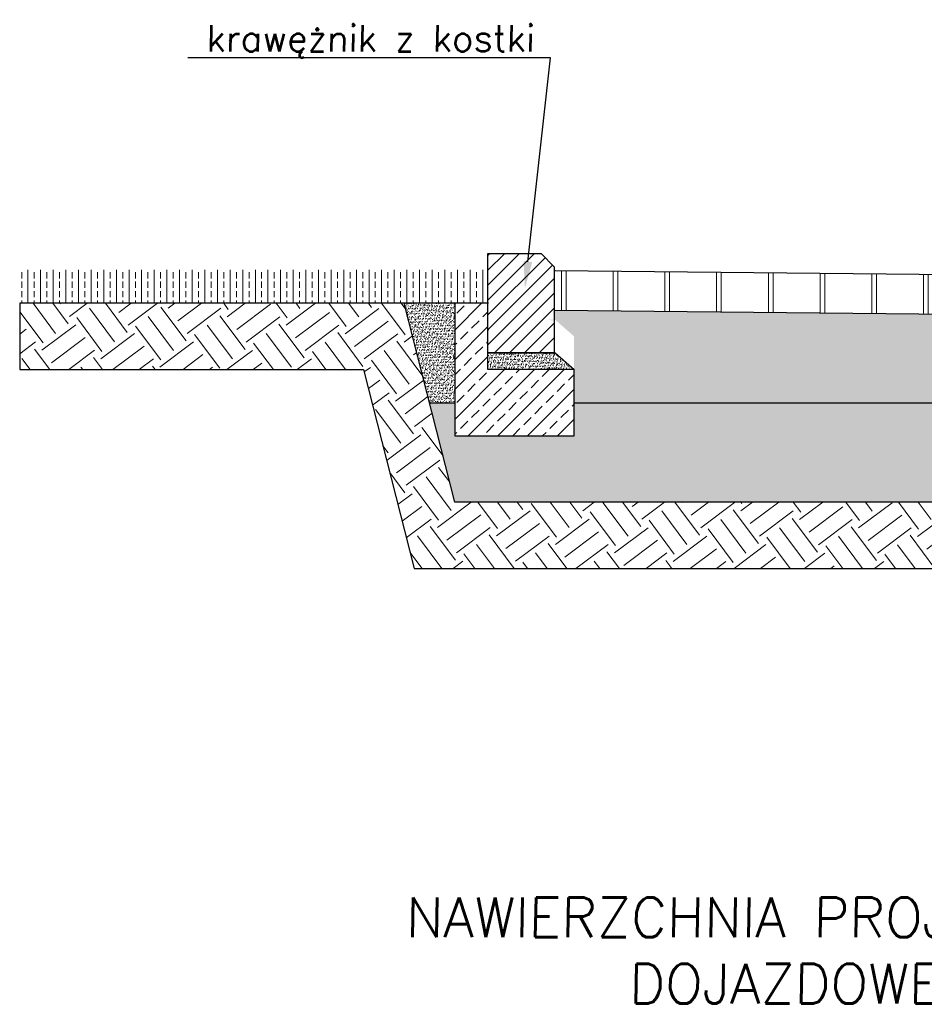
# Model space of a CAD drawing. Header units: millimetres. Extents: x -66 to 3667, y -637 to 853.
# Tile 4 of 7: x 3213 to 3350, y 136 to 284. Entities that reach past the tile are written whole.
import ezdxf
from ezdxf import colors
from ezdxf.entities.mleader import LeaderData, LeaderLine
from ezdxf.math import Vec2, Vec3

# ---------------------------------------------------------------- set-up
doc = ezdxf.new("R2010")
doc.units = ezdxf.units.MM
doc.layers.add('A_hatch', color=8, linetype='Continuous', lineweight=5)
doc.layers.add('ZANO_R', color=7, linetype='Continuous', lineweight=18)
doc.layers.add('PRZEKRÓJ KONSTR.', color=1, linetype='Continuous')
doc.styles.add('dr-500 przkroje', font='romans.shx', dxfattribs={"oblique": 1, "height": 1.5})

msp = doc.modelspace()

# ---------------------------------------------------------------- hatches: boundary and pattern name
h = msp.add_hatch()
h.set_pattern_fill('ANSI31', color=256, scale=0.5)
h.set_pattern_definition([(45, (56.9796, 180.6581), (-1.122532, 1.122532), [])])
h.paths.add_polyline_path([(3283.8291, 233.98385), (3283.8291, 248.98385), (3291.8291, 248.98385), (3293.8291, 246.98385), (3293.8291, 233.98385)])
at = {"layer": 'A_hatch'}
h = msp.add_hatch(dxfattribs=at)
h.set_pattern_fill('BRASS', color=256, scale=0.3, angle=90)
h.set_pattern_definition([(90, (1789.5116, -879.1925), (-1.905, 1e-16), []), (90, (1788.5591, -879.1925), (-1.905, 1e-16), [0.9525, -0.47625])])
h.paths.add_polyline_path([(3283.93027, 246.53278), (3213.20216, 246.53278), (3213.20216, 241.48385), (3283.8291, 241.48385)])
h = msp.add_hatch(dxfattribs=at)
h.set_pattern_fill('JIS_LC_8A', color=256, angle=45)
h.set_pattern_definition([(90, (1789.512, -614.166), (-7.8, 0), []), (90, (1790.219, -613.4585), (-7.8, 0), [])])
edge = h.paths.add_edge_path()
edge.add_spline(control_points=[(3473.88674, 241.98347), (3473.92025, 242.14425), (3473.95624, 242.3066), (3473.98643, 242.46974)], knot_values=[31.286697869, 31.286697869, 31.286697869, 31.286697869, 31.773164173, 31.773164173, 31.773164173, 31.773164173], degree=3, periodic=0)
edge.add_spline(control_points=[(3473.98643, 242.46974), (3474.00005, 242.5434), (3474.0125, 242.61722), (3474.02299, 242.69113)], knot_values=[31.773164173, 31.773164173, 31.773164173, 31.773164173, 31.992818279, 31.992818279, 31.992818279, 31.992818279], degree=3, periodic=0)
edge.add_spline(control_points=[(3474.02299, 242.69113), (3474.03405, 242.76905), (3474.04294, 242.84707), (3474.04876, 242.9251)], knot_values=[31.992818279, 31.992818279, 31.992818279, 31.992818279, 32.224405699, 32.224405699, 32.224405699, 32.224405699], degree=3, periodic=0)
edge.add_spline(control_points=[(3474.04876, 242.9251), (3474.05358, 242.9897), (3474.0563, 243.0543), (3474.05641, 243.11887)], knot_values=[32.224405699, 32.224405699, 32.224405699, 32.224405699, 32.41612854, 32.41612854, 32.41612854, 32.41612854], degree=3, periodic=0)
edge.add_spline(control_points=[(3474.05641, 243.11887), (3474.05647, 243.1545), (3474.05544, 243.20468), (3474.05266, 243.25482), (3474.05171, 243.26936)], knot_values=[32.41612854, 32.41612854, 32.41612854, 32.41612854, 32.521954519, 32.565189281, 32.565189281, 32.565189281, 32.565189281], degree=3, periodic=0)
edge.add_spline(control_points=[(3474.05171, 243.26936), (3474.04878, 243.31432), (3474.04449, 243.35925), (3474.039, 243.40414)], knot_values=[32.565189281, 32.565189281, 32.565189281, 32.565189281, 32.698889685, 32.698889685, 32.698889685, 32.698889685], degree=3, periodic=0)
edge.add_spline(control_points=[(3474.039, 243.40414), (3474.03193, 243.46208), (3474.02286, 243.51996), (3474.01214, 243.57777)], knot_values=[32.698889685, 32.698889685, 32.698889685, 32.698889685, 32.871455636, 32.871455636, 32.871455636, 32.871455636], degree=3, periodic=0)
edge.add_spline(control_points=[(3474.01214, 243.57777), (3473.98901, 243.7025), (3473.95821, 243.82693), (3473.92316, 243.951)], knot_values=[32.871455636, 32.871455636, 32.871455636, 32.871455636, 33.243749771, 33.243749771, 33.243749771, 33.243749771], degree=3, periodic=0)
edge.add_spline(control_points=[(3473.92316, 243.951), (3473.89836, 244.0388), (3473.87143, 244.12641), (3473.8436, 244.21384)], knot_values=[33.243749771, 33.243749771, 33.243749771, 33.243749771, 33.507185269, 33.507185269, 33.507185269, 33.507185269], degree=3, periodic=0)
edge.add_spline(control_points=[(3473.8436, 244.21384), (3473.79873, 244.35476), (3473.75149, 244.49517), (3473.707, 244.63501)], knot_values=[33.507185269, 33.507185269, 33.507185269, 33.507185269, 33.931829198, 33.931829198, 33.931829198, 33.931829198], degree=3, periodic=0)
edge.add_line((3473.70698, 244.63501), (3293.96947, 246.43238))
edge.add_spline(control_points=[(3294.01005, 246.33193), (3294.02751, 246.29), (3294.04403, 246.24804), (3294.05909, 246.20601)], knot_values=[35.551753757, 35.551753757, 35.551753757, 35.551753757, 35.684512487, 35.684512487, 35.684512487, 35.684512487], degree=3, periodic=0)
edge.add_spline(control_points=[(3294.10019, 246.0767), (3294.10023, 246.07654), (3294.11025, 246.03982), (3294.11875, 246.00304), (3294.1258, 245.96635)], knot_values=[35.300219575, 35.300219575, 35.300219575, 35.300219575, 35.300720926, 35.415814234, 35.415814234, 35.415814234, 35.415814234], degree=3, periodic=0)
edge.add_spline(control_points=[(3294.14671, 245.81966), (3294.15027, 245.78208), (3294.1525, 245.74443), (3294.15352, 245.70673)], knot_values=[35.02970969, 35.02970969, 35.02970969, 35.02970969, 35.14712276, 35.14712276, 35.14712276, 35.14712276], degree=3, periodic=0)
edge.add_spline(control_points=[(3294.15167, 245.56143), (3294.14878, 245.5046), (3294.14347, 245.44765), (3294.13609, 245.39057)], knot_values=[34.702879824, 34.702879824, 34.702879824, 34.702879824, 34.879167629, 34.879167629, 34.879167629, 34.879167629], degree=3, periodic=0)
edge.add_spline(control_points=[(3294.0992, 245.1748), (3294.08297, 245.09717), (3294.0638, 245.01933), (3294.04259, 244.9413)], knot_values=[34.242838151, 34.242838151, 34.242838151, 34.242838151, 34.481330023, 34.481330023, 34.481330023, 34.481330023], degree=3, periodic=0)
edge.add_spline(control_points=[(3294.04259, 244.9413), (3294.02115, 244.86242), (3293.99763, 244.78334), (3293.97296, 244.70407)], knot_values=[34.001781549, 34.001781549, 34.001781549, 34.001781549, 34.242838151, 34.242838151, 34.242838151, 34.242838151], degree=3, periodic=0)
edge.add_spline(control_points=[(3293.97296, 244.70407), (3293.9248, 244.54934), (3293.87226, 244.39388), (3293.82226, 244.23779)], knot_values=[33.531256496, 33.531256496, 33.531256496, 33.531256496, 34.001781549, 34.001781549, 34.001781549, 34.001781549], degree=3, periodic=0)
edge.add_spline(control_points=[(3293.82226, 244.23779), (3293.79313, 244.14683), (3293.76485, 244.05565), (3293.73881, 243.96427)], knot_values=[33.25702397, 33.25702397, 33.25702397, 33.25702397, 33.531256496, 33.531256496, 33.531256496, 33.531256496], degree=3, periodic=0)
edge.add_spline(control_points=[(3293.73881, 243.96427), (3293.70569, 243.84803), (3293.67619, 243.73149), (3293.65313, 243.61467)], knot_values=[32.908171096, 32.908171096, 32.908171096, 32.908171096, 33.25702397, 33.25702397, 33.25702397, 33.25702397], degree=3, periodic=0)
edge.add_spline(control_points=[(3293.65313, 243.61467), (3293.63907, 243.54343), (3293.62741, 243.47209), (3293.61878, 243.40066)], knot_values=[32.695439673, 32.695439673, 32.695439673, 32.695439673, 32.908171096, 32.908171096, 32.908171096, 32.908171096], degree=3, periodic=0)
edge.add_spline(control_points=[(3293.61878, 243.40066), (3293.61175, 243.34241), (3293.60633, 243.27941), (3293.60367, 243.21634), (3293.60349, 243.21164)], knot_values=[32.507990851, 32.507990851, 32.507990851, 32.507990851, 32.681476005, 32.695439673, 32.695439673, 32.695439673, 32.695439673], degree=3, periodic=0)
edge.add_spline(control_points=[(3293.60349, 243.21164), (3293.60089, 243.14485), (3293.60136, 243.078), (3293.60431, 243.01113)], knot_values=[32.309518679, 32.309518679, 32.309518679, 32.309518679, 32.507990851, 32.507990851, 32.507990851, 32.507990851], degree=3, periodic=0)
edge.add_spline(control_points=[(3293.60431, 243.01113), (3293.60747, 242.93964), (3293.61349, 242.86813), (3293.62166, 242.79667)], knot_values=[32.097325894, 32.097325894, 32.097325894, 32.097325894, 32.309518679, 32.309518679, 32.309518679, 32.309518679], degree=3, periodic=0)
edge.add_spline(control_points=[(3293.62166, 242.79667), (3293.63466, 242.68302), (3293.65312, 242.5695), (3293.67427, 242.45636)], knot_values=[31.759869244, 31.759869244, 31.759869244, 31.759869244, 32.097325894, 32.097325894, 32.097325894, 32.097325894], degree=3, periodic=0)
edge.add_spline(control_points=[(3293.67427, 242.45636), (3293.68451, 242.40161), (3293.69537, 242.34695), (3293.70656, 242.2924)], knot_values=[31.596551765, 31.596551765, 31.596551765, 31.596551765, 31.759869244, 31.759869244, 31.759869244, 31.759869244], degree=3, periodic=0)
edge.add_spline(control_points=[(3293.70656, 242.2924), (3293.74576, 242.10119), (3293.78884, 241.91147), (3293.82225, 241.72452)], knot_values=[31.024014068, 31.024014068, 31.024014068, 31.024014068, 31.596551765, 31.596551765, 31.596551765, 31.596551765], degree=3, periodic=0)
edge.add_spline(control_points=[(3293.82225, 241.72452), (3293.83279, 241.66554), (3293.84237, 241.60684), (3293.85056, 241.54845)], knot_values=[30.843383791, 30.843383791, 30.843383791, 30.843383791, 31.024014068, 31.024014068, 31.024014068, 31.024014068], degree=3, periodic=0)
edge.add_spline(control_points=[(3293.86906, 241.39082), (3293.87566, 241.31923), (3293.87954, 241.24818), (3293.87989, 241.17775)], knot_values=[30.456186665, 30.456186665, 30.456186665, 30.456186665, 30.679996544, 30.679996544, 30.679996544, 30.679996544], degree=3, periodic=0)
edge.add_spline(control_points=[(3293.87989, 241.17775), (3293.87991, 241.17434), (3293.88007, 241.10924), (3293.87718, 241.04467), (3293.87262, 240.98357)], knot_values=[30.249225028, 30.249225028, 30.249225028, 30.249225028, 30.260082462, 30.456186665, 30.456186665, 30.456186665, 30.456186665], degree=3, periodic=0)
edge.add_spline(control_points=[(3293.87262, 240.98357), (3293.86712, 240.91004), (3293.85898, 240.83661), (3293.84978, 240.76256)], knot_values=[30.013256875, 30.013256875, 30.013256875, 30.013256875, 30.249225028, 30.249225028, 30.249225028, 30.249225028], degree=3, periodic=0)
edge.add_spline(control_points=[(3293.84978, 240.76256), (3293.83779, 240.66599), (3293.824, 240.56837), (3293.81195, 240.46811)], knot_values=[29.705497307, 29.705497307, 29.705497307, 29.705497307, 30.013256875, 30.013256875, 30.013256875, 30.013256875], degree=3, periodic=0)
edge.add_spline(control_points=[(3293.81195, 240.46811), (3293.80474, 240.40816), (3293.79815, 240.34727), (3293.79294, 240.2851)], knot_values=[29.521455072, 29.521455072, 29.521455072, 29.521455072, 29.705497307, 29.705497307, 29.705497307, 29.705497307], degree=3, periodic=0)
edge.add_line((3293.80805, 240.4337), (3473.29317, 238.63885))
edge.add_line((3473.29317, 238.63885), (3473.80154, 239.08345))
edge.add_spline(control_points=[(3473.80587, 239.29161), (3473.80372, 239.26031), (3473.80262, 239.23013), (3473.80295, 239.20143)], knot_values=[28.541596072, 28.541596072, 28.541596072, 28.541596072, 28.629980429, 28.629980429, 28.629980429, 28.629980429], degree=3, periodic=0)
edge.add_spline(control_points=[(3473.80587, 239.29161), (3473.81205, 239.38132), (3473.82683, 239.48025), (3473.841, 239.58017)], knot_values=[28.629980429, 28.629980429, 28.629980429, 28.629980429, 28.883295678, 28.883295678, 28.883295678, 28.883295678], degree=3, periodic=0)
edge.add_spline(control_points=[(3473.841, 239.58017), (3473.84977, 239.64206), (3473.86486, 239.75218), (3473.87234, 239.85738), (3473.87436, 239.90226)], knot_values=[28.883295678, 28.883295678, 28.883295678, 28.883295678, 29.040195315, 29.160785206, 29.160785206, 29.160785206, 29.160785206], degree=3, periodic=0)
edge.add_spline(control_points=[(3473.87436, 239.90226), (3473.87786, 239.97999), (3473.87768, 240.05522), (3473.87493, 240.12844)], knot_values=[29.160785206, 29.160785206, 29.160785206, 29.160785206, 29.369652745, 29.369652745, 29.369652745, 29.369652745], degree=3, periodic=0)
edge.add_spline(control_points=[(3473.87493, 240.12844), (3473.87302, 240.17912), (3473.86988, 240.22883), (3473.86588, 240.27775)], knot_values=[29.369652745, 29.369652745, 29.369652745, 29.369652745, 29.514209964, 29.514209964, 29.514209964, 29.514209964], degree=3, periodic=0)
edge.add_spline(control_points=[(3473.86588, 240.27775), (3473.86099, 240.33735), (3473.85483, 240.39576), (3473.84803, 240.45329)], knot_values=[29.514209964, 29.514209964, 29.514209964, 29.514209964, 29.690351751, 29.690351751, 29.690351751, 29.690351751], degree=3, periodic=0)
edge.add_spline(control_points=[(3473.84803, 240.45329), (3473.83511, 240.56268), (3473.81992, 240.66886), (3473.80703, 240.77387)], knot_values=[29.690351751, 29.690351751, 29.690351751, 29.690351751, 30.025274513, 30.025274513, 30.025274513, 30.025274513], degree=3, periodic=0)
edge.add_spline(control_points=[(3473.77915, 241.22792), (3473.77859, 241.20773), (3473.77769, 241.14609), (3473.77952, 241.08492), (3473.78172, 241.04382)], knot_values=[30.313642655, 30.313642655, 30.313642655, 30.313642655, 30.377526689, 30.509213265, 30.509213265, 30.509213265, 30.509213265], degree=3, periodic=0)
edge.add_spline(control_points=[(3473.78961, 241.39573), (3473.78432, 241.33945), (3473.7807, 241.2835), (3473.77915, 241.22792)], knot_values=[30.509213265, 30.509213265, 30.509213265, 30.509213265, 30.68511345, 30.68511345, 30.68511345, 30.68511345], degree=3, periodic=0)
edge.add_spline(control_points=[(3473.82993, 241.69018), (3473.81285, 241.59116), (3473.79874, 241.49295), (3473.78961, 241.39573)], knot_values=[30.68511345, 30.68511345, 30.68511345, 30.68511345, 30.988924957, 30.988924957, 30.988924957, 30.988924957], degree=3, periodic=0)
edge.add_spline(control_points=[(3473.82993, 241.69018), (3473.84666, 241.78723), (3473.86623, 241.88506), (3473.88674, 241.98347)], knot_values=[30.988924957, 30.988924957, 30.988924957, 30.988924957, 31.286697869, 31.286697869, 31.286697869, 31.286697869], degree=3, periodic=0)
h = msp.add_hatch(dxfattribs=at)
h.set_pattern_fill('EARTH', color=256, angle=36.8106892)
h.set_pattern_definition([(36.8107, (1789.5116, -879.1925), (1.279186, 8.888683), [6.35, -6.35]), (36.8107, (1788.085, -877.286), (1.279186, 8.888683), [6.35, -6.35]), (36.8107, (1786.658, -875.3796), (1.279186, 8.888683), [6.35, -6.35]), (126.8107, (1786.818, -874.2685), (-8.888683, 1.279186), [6.35, -6.35]), (126.8107, (1788.7244, -872.842), (-8.888683, 1.279186), [6.35, -6.35]), (126.8107, (1790.631, -871.415), (-8.888683, 1.279186), [6.35, -6.35])])
h.paths.add_polyline_path([(3213.20216, 231.48385), (3265.06928, 231.48385), (3272.69475, 201.48385), (3493.19004, 201.48385), (3507.11747, 231.48385), (3554.45605, 231.48385), (3554.45605, 241.48385), (3502.75653, 241.48385), (3488.8291, 211.48385), (3278.8291, 211.48385), (3271.20364, 241.48385), (3213.20216, 241.48385)])
h = msp.add_hatch(dxfattribs=at)
h.set_pattern_fill('AR-SAND', color=256, scale=0.01, angle=36.8106892)
h.set_pattern_definition([(74.31069, (1789.51163, -614.16565), (-0.30605335, 0.38224688), [0, -0.38608, 0, -0.4318, 0, -0.41275]), (44.31069, (1789.5116, -614.16565), (-0.06960508, 0.84324643), [0, -0.20828, 0, -0.34798, 0, -0.13335]), (4.31069, (1789.2615, -614.35285), (0.63242287, 0.47509189), [0, -0.127, 0, -0.4572, 0, -0.5969]), (354.31069, (1789.2615, -614.35285), (0.47774504, 0.63598398), [0, -0.0635, 0, -0.29972, 0, -0.3429])])
h.paths.add_polyline_path([(3278.8291, 241.48385), (3271.20364, 241.48385), (3275.01637, 226.48385), (3278.8291, 226.48385)])
h = msp.add_hatch(dxfattribs=at)
h.set_pattern_fill('ANSI33', color=256, scale=0.5)
h.set_pattern_definition([(45, (1789.5116, -879.1925), (-2.245064, 2.245064), []), (45, (1791.7567, -879.1925), (-2.245064, 2.245064), [1.5875, -0.79375])])
h.paths.add_polyline_path([(3283.8291, 241.48385), (3278.8291, 241.48385), (3278.8291, 221.48385), (3296.8291, 221.48385), (3296.8291, 231.48385), (3283.8291, 231.48385)])
h = msp.add_hatch(dxfattribs=at)
h.set_pattern_fill('AR-SAND', color=256, scale=0.05, angle=36.8106892)
h.set_pattern_definition([(74.31069, (1789.5116, -614.1657), (-1.5302667, 1.9112344), [0, -1.9304, 0, -2.159, 0, -2.06375]), (44.31069, (1789.5116, -614.1657), (-0.3480254, 4.216232), [0, -1.0414, 0, -1.7399, 0, -0.66675]), (4.31069, (1788.261, -615.1016), (3.1621144, 2.3754594), [0, -0.635, 0, -2.286, 0, -2.9845]), (354.31069, (1788.261, -615.1016), (2.388725, 3.17992), [0, -0.3175, 0, -1.4986, 0, -1.7145])])
edge = h.paths.add_edge_path()
edge.add_spline(control_points=[(3293.66118, 240.07729), (3293.91437, 239.12359), (3293.79603, 238.98385)], knot_values=[28.261283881, 28.261283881, 28.261283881, 38.888063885, 38.888063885, 38.888063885], degree=2, periodic=0)
edge.add_spline(control_points=[(3293.01376, 238.98385), (3293.32905, 238.91116), (3293.67267, 238.84101), (3293.7953, 238.98298), (3293.79603, 238.98385)], knot_values=[27.462849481, 27.462849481, 27.462849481, 27.462849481, 28.256452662, 28.261283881, 28.261283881, 28.261283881, 28.261283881], degree=3, periodic=0)
edge.add_line((3293.79603, 238.98385), (3293.97055, 238.98385))
edge.add_line((3293.97055, 238.98385), (3296.8291, 236.48385))
edge.add_line((3296.8291, 236.48385), (3296.8291, 226.48385))
edge.add_line((3296.8291, 226.48385), (3470.8291, 226.48385))
edge.add_line((3470.8291, 226.48385), (3470.8291, 236.48385))
edge.add_line((3470.8291, 236.48385), (3473.29317, 238.63885))
edge.add_line((3473.29317, 238.63885), (3293.80905, 240.43369))
h = msp.add_hatch(dxfattribs=at)
h.set_pattern_fill('AR-SAND', color=256, scale=0.01, angle=36.8106892)
h.set_pattern_definition([(74.31069, (1789.51163, -884.19252), (-0.30605335, 0.38224688), [0, -0.38608, 0, -0.4318, 0, -0.41275]), (44.31069, (1789.5116, -884.1925), (-0.06960508, 0.84324643), [0, -0.20828, 0, -0.34798, 0, -0.13335]), (4.31069, (1789.2615, -884.3797), (0.63242287, 0.47509189), [0, -0.127, 0, -0.4572, 0, -0.5969]), (354.31069, (1789.2615, -884.3797), (0.47774504, 0.63598398), [0, -0.0635, 0, -0.29972, 0, -0.3429])])
edge = h.paths.add_edge_path()
edge.add_line((3293.97055, 233.98385), (3293.79603, 233.98385))
edge.add_spline(control_points=[(3293.79603, 233.98385), (3293.7953, 233.98298), (3293.67267, 233.84101), (3293.32905, 233.91116), (3293.01376, 233.98385)], knot_values=[27.462849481, 27.462849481, 27.462849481, 27.462849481, 27.4676807, 28.261283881, 28.261283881, 28.261283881, 28.261283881], degree=3, periodic=0)
edge.add_line((3293.01376, 233.98385), (3290.73991, 233.98385))
edge.add_spline(control_points=[(3290.73991, 233.98385), (3290.72574, 233.98282), (3290.63538, 233.97731), (3290.54531, 233.97899), (3290.46947, 233.98385)], knot_values=[24.909910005, 24.909910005, 24.909910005, 24.909910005, 24.952405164, 25.181188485, 25.181188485, 25.181188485, 25.181188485], degree=3, periodic=0)
edge.add_line((3290.46947, 233.98385), (3287.69859, 233.98385))
edge.add_spline(control_points=[(3287.69859, 233.98385), (3287.67982, 233.98289), (3287.07111, 233.95491), (3285.97355, 234.11001), (3284.50147, 233.76302), (3284.1441, 233.98299), (3284.14271, 233.98385)], knot_values=[18.572435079, 18.572435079, 18.572435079, 18.572435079, 18.630149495, 20.446673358, 22.12561284, 22.13219527, 22.13219527, 22.13219527, 22.13219527], degree=3, periodic=0)
edge.add_line((3287.03378, 233.98385), (3285.86777, 233.98385))
edge.add_spline(control_points=[(3287.69859, 233.98385), (3287.67982, 233.98289), (3287.07111, 233.95491), (3285.97355, 234.11001), (3284.50147, 233.76302), (3284.1441, 233.98299), (3284.14271, 233.98385)], knot_values=[18.572435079, 18.572435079, 18.572435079, 18.572435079, 18.630149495, 20.446673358, 22.12561284, 22.13219527, 22.13219527, 22.13219527, 22.13219527], degree=3, periodic=0)
edge.add_line((3284.14271, 233.98385), (3283.8291, 233.98385))
edge.add_line((3283.8291, 233.98385), (3283.8291, 231.48385))
edge.add_line((3283.8291, 231.48385), (3296.8291, 231.48385))
edge.add_line((3296.8291, 231.48385), (3293.97055, 233.98385))
h = msp.add_hatch(dxfattribs=at)
h.set_pattern_fill('AR-CONC', color=256, scale=0.02, angle=36.8106892)
h.set_pattern_definition([(86.81069, (1789.5116, -614.1657), (3.1082177, 1.9279797), [0.381, -4.191]), (31.8107, (1789.5116, -614.1657), (-2.8538534, 2.636939), [0.3048, -3.352812]), (137.26213, (1789.7706, -614.005), (0.2543644, 4.5649186), [0.3238, -3.561805]), (82.9949, (1788.903, -613.352), (4.844436, 2.575266), [0.5715, -6.2865]), (133.44625, (1789.3066, -613.1376), (0.836387, 6.806807), [0.4857, -5.342712]), (27.99484, (1788.903, -613.352), (0.836387, 6.806807), [0.4572, -5.029195]), (57.81069, (1789.4618, -613.2512), (3.6532, 0.1793545), [0.381, -4.191]), (2.8107, (1789.4618, -613.2512), (-1.217611, 3.689892), [0.3048, -3.3528]), (108.26213, (1789.7662, -613.2363), (2.435589, 3.8692465), [0.3238, -3.561799]), (74.31069, (1789.5116, -614.1657), (-0.963806, 1.3909406), [0, -3.31216, 0, -3.4036, 0, -3.3655]), (44.31069, (1789.5116, -614.1657), (-0.1305672, 2.4048614), [0, -1.94056, 0, -3.23596, 0, -1.2827]), (4.31069, (1788.6047, -614.8444), (2.2397799, 1.5331135), [0, -1.27, 0, -3.9624, 0, -5.2578]), (354.31069, (1788.198, -615.1488), (2.0672052, 2.182239), [0, -1.651, 0, -2.63144, 0, -3.7338])])
h.paths.add_polyline_path([(3488.8291, 226.48385), (3488.8291, 221.48385), (3470.8291, 221.48385), (3470.8291, 226.48385), (3296.8291, 226.48385), (3296.8291, 221.48385), (3278.8291, 221.48385), (3278.8291, 226.48385), (3275.01637, 226.48385), (3278.8291, 211.48385), (3488.8291, 211.48385), (3495.79282, 226.48385)])

# ---------------------------------------------------------------- linework, layer by layer
at = {"lineweight": 30}
for points in [[(3293.96667, 246.43241), (3473.707, 244.63501)], [(3283.8291, 241.48385), (3213.20216, 241.48385)]]:
    msp.add_lwpolyline(points, dxfattribs=at)
msp.add_lwpolyline([(3213.20216, 231.48385), (3265.06928, 231.48385), (3272.69475, 201.48385), (3493.19004, 201.48385), (3507.11747, 231.48385), (3554.45605, 231.48385), (3554.45605, 241.48385), (3502.75653, 241.48385), (3488.8291, 211.48385), (3278.8291, 211.48385), (3271.20364, 241.48385), (3213.20216, 241.48385)], close=True)
for points in [[(3283.8291, 241.53379), (3283.93027, 241.53278)], [(3293.90667, 240.43271), (3473.647, 238.63531)], [(3283.7491, 237.53459), (3283.95771, 237.53041)], [(3283.78911, 237.53399), (3283.95767, 237.5323)], [(3283.8291, 231.48385), (3283.8291, 233.98385), (3293.97055, 233.98385), (3296.8291, 231.48385)], [(3275.01637, 226.48385), (3278.8291, 226.48385)], [(3296.8291, 226.48385), (3470.8291, 226.48385)], [(3296.8291, 226.48385), (3470.8291, 226.48385)]]:
    msp.add_lwpolyline(points)
at = {"layer": 'PRZEKRÓJ KONSTR.', "lineweight": 30}
msp.add_lwpolyline([(3283.8291, 233.98385), (3283.8291, 248.98385), (3291.8291, 248.98385), (3293.8291, 246.98385), (3293.8291, 233.98385)], close=True, dxfattribs=at)
at = {"layer": 'PRZEKRÓJ KONSTR.'}
msp.add_lwpolyline([(3283.8291, 241.48385), (3278.8291, 241.48385), (3278.8291, 221.48385), (3296.8291, 221.48385), (3296.8291, 231.48385), (3283.8291, 231.48385)], close=True, dxfattribs=at)

# ---------------------------------------------------------------- texts
at = {"layer": 'ZANO_R', "insert": (3201.63022, 151.85762), "char_height": 6, "attachment_point": 1, "style": 'dr-500 przkroje'}
msp.add_mtext_dynamic_manual_height_columns('\\pxqc;NAWIERZCHNIA PROJEKTOWANEGO PARKINGU I DROGI\\P DOJAZDOWEJI  Z KOSTKI BETONOWEJ', width=352.0005692, gutter_width=12.5, heights=[0], dxfattribs=at)

# ---------------------------------------------------------------- leaders
at = {"layer": 'ZANO_R'}
ml = msp.add_multileader_mtext('Standard', dxfattribs=at)
ml.set_content('krawężnik z kostki', color=256, style='dr-500 przkroje')
ml.set_leader_properties()
ml.build(insert=Vec2(0, 0))
ml.multileader.update_dxf_attribs({"text_right_attachment_type": 6, "dogleg_length": 0.36})
ctx = ml.context
ctx.base_point, ctx.plane_origin = Vec3(3233.19923, 280.97299), Vec3(3340.14519, 431.40683)
ctx.right_attachment, ctx.text_align_type = 6, 2
notes = []
notes.append((ctx, [(1, (1, 1, 0), (3293.24477, 278.4968), (-1, 0), 0.36, [(0, [(3289.40865, 243.76935)], 0, [])])]))
ctx.mtext.insert, ctx.mtext.alignment, ctx.mtext.flow_direction = Vec3(3290.88477, 283.44918), 3, 5
for ctx, leaders in notes:
    for number, flags, end, landing, length, lines in leaders:
        leader = LeaderData()
        leader.index, (leader.has_last_leader_line, leader.has_dogleg_vector, leader.attachment_direction) = number, flags
        leader.last_leader_point, leader.dogleg_vector, leader.dogleg_length = Vec3(end), Vec3(landing), length
        for number, points, colour, breaks in lines:
            line = LeaderLine()
            line.index, line.vertices, line.color, line.breaks = number, Vec3.list(points), colors.encode_raw_color(colour), breaks
            leader.lines.append(line)
        ctx.leaders.append(leader)

doc.saveas('drawing.dxf')
